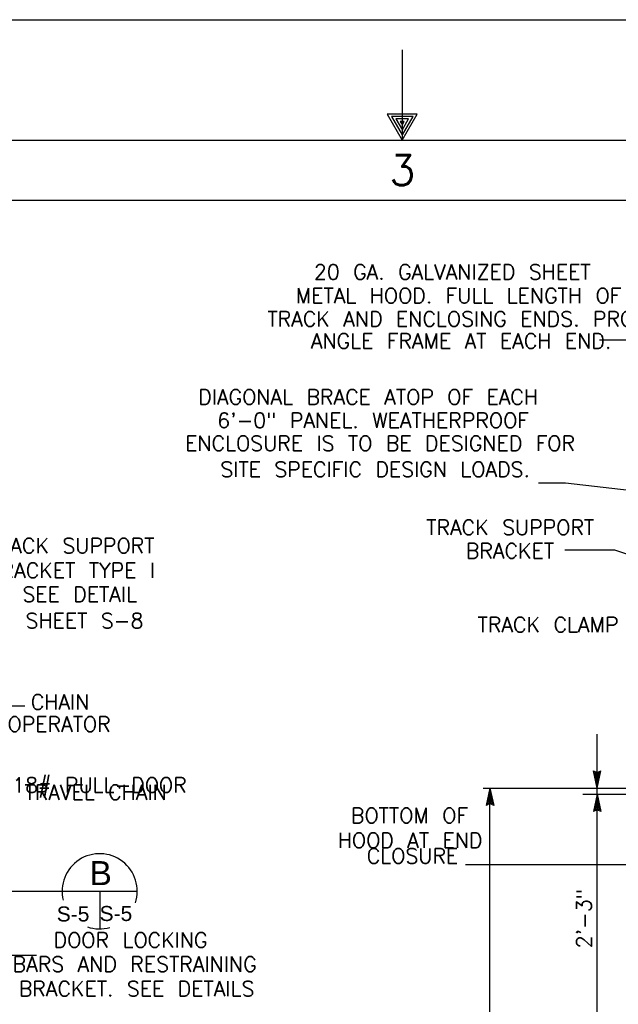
# Model space of a CAD drawing. Extents: x -31.3 to 10.7, y -20.4 to 9.6.
# Tile 12 of 25: x -13.4 to -8.5, y 1.4 to 9.6. Entities that reach past the tile are written whole.
import ezdxf
from ezdxf.enums import TextEntityAlignment as Align

# ---------------------------------------------------------------- set-up
doc = ezdxf.new("R2010")
doc.units = 0
doc.header["$MEASUREMENT"] = 0
doc.layers.add('01', color=7, linetype='CONTINUOUS')
doc.layers.add('02', color=7, linetype='CONTINUOUS')
doc.styles.add('ARIAL', font='Arial')
doc.styles.add('TXT_SHX', font='txt.shx')

msp = doc.modelspace()

# ---------------------------------------------------------------- linework, layer by layer
at = {"layer": '01', "color": 7, "linetype": 'CONTINUOUS'}
for p, q in [((-31.2516, 9.5594), (10.7484, 9.5594)), ((-10.2516, 9.3094), (-10.2516, 8.5594)), ((-30.2516, 8.5594), (9.7484, 8.5594)), ((-28.7516, 8.0594), (9.2484, 8.0594)), ((-7.2856, 6.8974), (-8.6106, 6.8974)), ((-9.1186, 5.7114), (-8.8956, 5.7114)), ((-8.8956, 5.7114), (-7.8986, 5.5974)), ((-8.4856, 5.1534), (-8.8996, 5.1534)), ((-7.1336, 4.7004), (-8.4856, 5.1534)), ((-13.6026, 3.8604), (-13.3896, 3.8604)), ((-8.6306, 3.1754), (-8.6306, 3.6244)), ((-8.6306, 3.1754), (-8.6616, 3.3194)), ((-8.6616, 3.3194), (-8.6306, 3.3054)), ((-8.6306, 3.2124), (-8.6506, 3.3064)), ((-8.6506, 3.3064), (-8.6306, 3.2974)), ((-8.6306, 3.2484), (-8.6406, 3.2934)), ((-8.6406, 3.2934), (-8.6306, 3.2894)), ((-8.6306, 3.1754), (-8.5996, 3.3194)), ((-8.6306, 3.3054), (-8.5996, 3.3194)), ((-8.6306, 3.2124), (-8.6106, 3.3064)), ((-8.6306, 3.2974), (-8.6106, 3.3064)), ((-8.6306, 3.2484), (-8.6216, 3.2934)), ((-8.6306, 3.2894), (-8.6216, 3.2934)), ((-9.5796, 3.1754), (-7.1986, 3.1754)), ((-9.5226, 3.1764), (-9.5536, 3.0324)), ((-9.5226, 3.1394), (-9.5426, 3.0454)), ((-9.5226, -7.1336), (-9.5226, 3.1764)), ((-9.5226, 3.1764), (-9.4916, 3.0324)), ((-9.5226, 3.1394), (-9.5026, 3.0454)), ((-8.7496, 3.1264), (-7.2386, 3.1264)), ((-8.6306, 3.1264), (-8.6616, 2.9824)), ((-8.6306, 3.1264), (-8.6306, 3.1754)), ((-8.6306, 0.8404), (-8.6306, 3.1264)), ((-8.6306, 3.1264), (-8.5996, 2.9824)), ((-9.5226, 3.0464), (-9.5536, 3.0324)), ((-9.5226, 3.0544), (-9.5426, 3.0454)), ((-9.5226, 3.1034), (-9.5316, 3.0584)), ((-9.5226, 3.0624), (-9.5316, 3.0584)), ((-9.5226, 3.1034), (-9.5126, 3.0584)), ((-9.5126, 3.0584), (-9.5226, 3.0624)), ((-9.5026, 3.0454), (-9.5226, 3.0544)), ((-9.4916, 3.0324), (-9.5226, 3.0464)), ((-8.6306, 3.0894), (-8.6506, 2.9954)), ((-8.6306, 3.0534), (-8.6396, 3.0084)), ((-8.6306, 3.0894), (-8.6106, 2.9954)), ((-8.6306, 3.0534), (-8.6206, 3.0084)), ((-8.6306, 2.9964), (-8.6616, 2.9824)), ((-8.6306, 3.0044), (-8.6506, 2.9954)), ((-8.6306, 3.0124), (-8.6396, 3.0084)), ((-8.6206, 3.0084), (-8.6306, 3.0124)), ((-8.6106, 2.9954), (-8.6306, 3.0044)), ((-8.5996, 2.9824), (-8.6306, 2.9964)), ((-7.7266, 2.5384), (-9.7266, 2.5384)), ((-13.7426, 1.7884), (-13.2926, 1.7884))]:
    msp.add_line(p, q, dxfattribs=at)
msp.add_lwpolyline([(-10.2516, 8.5594), (-10.1266, 8.7754), (-10.3766, 8.7754)], close=True, dxfattribs=at)
for points in [[(-10.2506, 8.6024), (-10.1616, 8.7544), (-10.3396, 8.7544), (-10.2516, 8.6024)], [(-10.2516, 8.6414), (-10.1986, 8.7344), (-10.3036, 8.7344), (-10.2496, 8.6404)], [(-10.2516, 8.6834), (-10.2346, 8.7134), (-10.2676, 8.7134), (-10.2526, 8.6874)]]:
    msp.add_lwpolyline(points, dxfattribs=at)
at = {"layer": '02', "color": 7, "linetype": 'CONTINUOUS'}
for p, q in [((-13.6946, 2.3184), (-13.0786, 2.3184)), ((-13.0786, 2.3184), (-12.4546, 2.3184)), ((-12.7666, 2.3184), (-12.7666, 2.0064))]:
    msp.add_line(p, q, dxfattribs=at)
for start, end in [(341.96976, 193.81208), (251.04049, 285.74671)]:
    msp.add_arc((-12.7666, 2.3184), 0.3125, start, end, dxfattribs=at)

# ---------------------------------------------------------------- texts
at = {"layer": '01', "color": 7, "linetype": 'CONTINUOUS', "style": 'TXT_SHX', "width": 1.002}
msp.add_text('3', height=0.25, dxfattribs=at).set_placement((-10.2509, 8.1844), align=Align.CENTER)
at = {"layer": '01', "color": 7, "linetype": 'CONTINUOUS', "style": 'TXT_SHX'}
for s, height, p in [('20 GA. GALVANIZED SHEET', 0.124998, (-8.6854, 7.4014)), ('20 GA. GALVANIZED SHEET', 0.124998, (-8.6854, 7.4014)), ('METAL HOOD. FULL LENGTH OF', 0.124998, (-8.4304, 7.2044)), ('TRACK AND ENCLOSING ENDS. PROVIDE', 0.124998, (-7.9697, 7.0114)), ('ANGLE FRAME AT EACH END.', 0.124998, (-8.5132, 6.8274)), ('TRACK CLAMP', 0.124998, (-8.453, 4.4709)), ('CLOSURE', 0.125, (-9.786, 2.5499))]:
    msp.add_text(s, height=height, dxfattribs=at).set_placement(p, align=Align.RIGHT)
for s, height, p in [('DIAGONAL BRACE ATOP OF EACH', 0.124998, (-10.5345, 6.3624)), ('6\'-0" PANEL. WEATHERPROOF', 0.124998, (-10.4942, 6.1674)), ('ENCLOSURE IS TO BE DESIGNED FOR', 0.124998, (-10.4355, 5.9774)), ('SITE SPECIFIC DESIGN LOADS.', 0.124998, (-10.4765, 5.7604)), ('TRACK SUPPORT', 0.124998, (-9.3539, 5.2784)), ('BRACKET', 0.125, (-9.3557, 5.0844)), ('TRAVEL CHAIN', 0.124998, (-12.8, 3.0784)), ('BOTTOM OF', 0.125, (-10.1912, 2.8854)), ('HOOD AT END', 0.124998, (-10.1859, 2.6794)), ('DOOR LOCKING', 0.124998, (-12.5094, 1.8504)), ('BARS AND RESTRAINING', 0.124998, (-12.4758, 1.6504)), ('BRACKET. SEE DETAILS', 0.124998, (-12.4598, 1.4464))]:
    msp.add_text(s, height=height, dxfattribs=at).set_placement(p, align=Align.CENTER)
for s, height, p in [('TRACK SUPPORT', 0.124998, (-13.7076, 5.1274)), ('BRACKET TYPE I', 0.124998, (-13.7026, 4.9214)), ('SEE DETAIL', 0.125, (-13.4086, 4.7234)), ('SHEET S-8', 0.125, (-13.3826, 4.5044)), ('CHAIN', 0.125, (-13.3396, 3.8284)), ('OPERATOR', 0.125, (-13.5316, 3.6444)), ('18# PULL-DOOR', 0.124998, (-13.4936, 3.1384))]:
    msp.add_text(s, height=height, dxfattribs=at).set_placement(p)
msp.add_text('2\'-3"', height=0.125, rotation=90, dxfattribs=at).set_placement((-8.6786, 2.0912), align=Align.CENTER)
at = {"layer": '02', "color": 7, "linetype": 'CONTINUOUS', "style": 'ARIAL'}
for s, height, p in [('B', 0.2, (-12.7585, 2.3694)), ('S-5', 0.125, (-12.9878, 2.0674)), ('S-5', 0.125, (-12.6318, 2.0714))]:
    msp.add_text(s, height=height, dxfattribs=at).set_placement(p, align=Align.CENTER)

doc.saveas('drawing.dxf')
